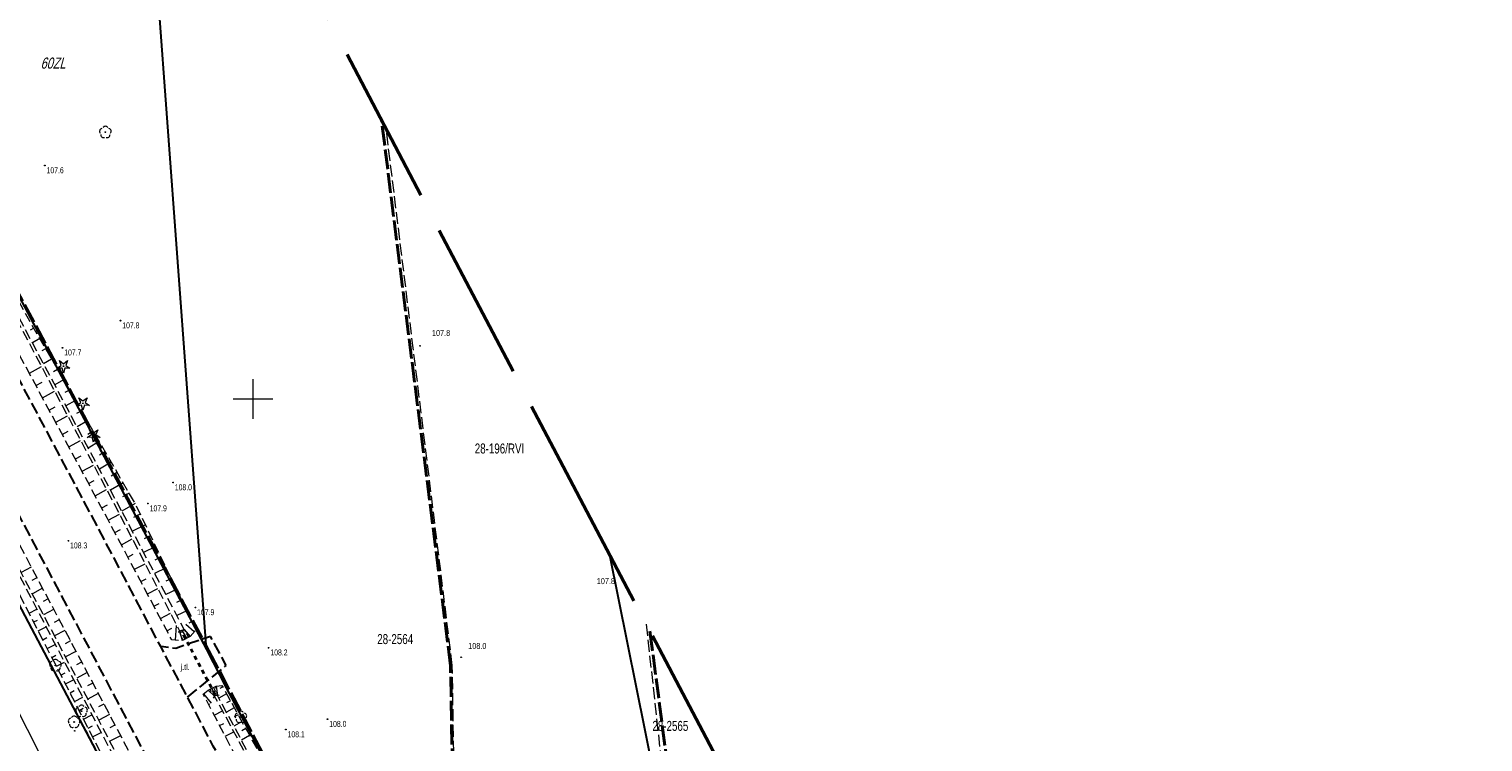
# Model space of a CAD drawing. Header units: metres. Extents: x 7529521 to 7531797, y 5723878 to 5728074.
# Tile 72 of 90: x 7529972 to 7530155, y 5727257 to 5727347. Entities that reach past the tile are written whole.
import ezdxf
from ezdxf.enums import TextEntityAlignment as Align

# ---------------------------------------------------------------- set-up
doc = ezdxf.new("R2010")
doc.units = ezdxf.units.M
for name, pattern in [('11', [3, 2.5, -0.5]), ('4_SUPT_01', [0]), ('GDE', [0]), ('GUK', [2, 1.5, -0.5]), ('GUZ', [1, 0.5, -0.5]), ('L_0_05', [1.75, 1.25, -0.5]), ('L_0_06', [2, 1.5, -0.5]), ('L_0_09', [2.5, 2, -0.5]), ('L_0_7E', [1, 0.5, -0.5])]:
    doc.linetypes.add(name, pattern=pattern)
doc.layers.get('0').update_dxf_attribs({"color": 252})
for name, color, linetype, lineweight in [('Dzialki', 80, 'GDE', 30), ('jezdnia', 252, 'L_0_06', 18), ('k', 252, 'Continuous', 18), ('Kontury', 252, 'GUK', 18), ('MPZP', 130, '11', 40), ('Numery_dzialek', 80, 'Continuous', 30), ('Numery_konturow', 252, 'Continuous', 13), ('OBOP_T_1', 74, 'Continuous', 18), ('opis', 252, 'Continuous', 18), ('przepust', 252, 'L_0_7E', 35), ('RTPW_T_0', 252, 'Continuous', 15), ('RTPW_T_1', 252, 'Continuous', 15), ('skarpa nieumocniona', 252, 'L_0_05', 18), ('skarpa umocniona', 252, 'Continuous', 18), ('SUPT_L_0', 30, '4_SUPT_01', 18), ('Uzytki', 252, 'GUZ', 18), ('wysokosci_naturalne', 7, 'Continuous', 18)]:
    doc.layers.add(name, color=color, linetype=linetype, lineweight=lineweight)
doc.layers.add('zakres', color=7, linetype='L_0_09', lineweight=50, true_color=0xff05ff)
doc.styles.get("Standard").update_dxf_attribs({"font": 'arial.ttf'})

# ---------------------------------------------------------------- blocks, each defined once
blk = doc.blocks.new('2_OBOP02_01')
at = {"linetype": 'Continuous'}
blk.add_circle((0, 0), 0.045, dxfattribs=at)
for centre, start, end in [((-0.36, 0.12), 102.1445, 221.86), ((0, 0.38), 30.1401, 149.8599), ((0.36, 0.12), 318.14, 77.8555), ((-0.22, -0.3), 174.1482, 293.8542), ((0.22, -0.3), 246.1458, 5.8518)]:
    blk.add_arc(centre, 0.375, start, end, dxfattribs=at)
blk = doc.blocks.new('2_RTPW02')
at = {"linetype": 'Continuous'}
blk.add_circle((0, 0), 0.045, dxfattribs=at)
blk = doc.blocks.new('2_RTPW01')
at = {"linetype": 'Continuous'}
blk.add_circle((0, 0), 0.045, dxfattribs=at)
blk = doc.blocks.new('L_0_7E_1')
at = {"color": 0, "linetype": 'Continuous', "lineweight": 13, "flags": 128}
for points in [[(0, 0), (-0.53, 0.85)], [(0, 0), (-0.53, -0.85)]]:
    blk.add_lwpolyline(points, dxfattribs=at)
blk = doc.blocks.new('L_0_7E_2')
at = {"color": 0, "linetype": 'Continuous', "lineweight": 13, "flags": 128}
for points in [[(0, 0), (-0.53, 0.85)], [(0, 0), (-0.53, -0.85)]]:
    blk.add_lwpolyline(points, dxfattribs=at)
blk = doc.blocks.new('OBOP02_01')
at = {"linetype": 'Continuous', "lineweight": 18}
blk.add_hatch(color=0, dxfattribs=at).paths.add_polyline_path([(0, -0.1, 1), (0, 0.1, 1)])
at = {"color": 0, "linetype": 'Continuous', "lineweight": 18}
blk.add_circle((0, 0), 0.1, dxfattribs=at)
for centre, radius, start, end in [((-0.77, 0.25), 0.7, 101.6336, 222.6627), ((0, 0.8), 0.7, 29.8459, 150.1541), ((0.77, 0.25), 0.7, 317.3373, 78.3664), ((-0.46, -0.64), 0.71, 174.3693, 292.5572), ((0.46, -0.64), 0.71, 247.4428, 5.6307)]:
    blk.add_arc(centre, radius, start, end, dxfattribs=at)
blk = doc.blocks.new('OBOP01_01')
at = {"linetype": 'Continuous', "lineweight": 18}
blk.add_hatch(color=0, dxfattribs=at).paths.add_polyline_path([(0, -0.1, 1), (0, 0.1, 1)])
at = {"color": 0, "linetype": 'Continuous', "lineweight": 18, "flags": 128}
blk.add_lwpolyline([(0, -1.74), (-0.35, -0.48), (-1.65, -0.54), (-0.57, 0.18), (-1.02, 1.4), (0, 0.6), (1.02, 1.4), (0.57, 0.18), (1.65, -0.54), (0.35, -0.48), (0, -1.74)], dxfattribs=at)
at = {"color": 0, "linetype": 'Continuous', "lineweight": 18}
blk.add_circle((0, 0), 0.1, dxfattribs=at)
blk = doc.blocks.new('RTPW01')
at = {"linetype": 'Continuous', "lineweight": 13}
blk.add_hatch(color=0, dxfattribs=at).paths.add_polyline_path([(0, -0.09, 1), (0, 0.09, 1)])
at = {"color": 0, "linetype": 'Continuous', "lineweight": 13}
blk.add_circle((0, 0), 0.0906, dxfattribs=at)

msp = doc.modelspace()

# ---------------------------------------------------------------- linework, layer by layer
at = {"layer": 'Dzialki'}
for p, q in [((7530026.26, 5727168.86), (7529883.55, 5727438.51)), ((7529994.15, 5727268.45), (7529984.8, 5727394.87)), ((7529949.89, 5727351.73), (7529994.15, 5727268.45)), ((7530052.87, 5727240.81), (7530044.91, 5727280.34)), ((7529994.15, 5727268.45), (7529996.63, 5727263.65)), ((7529996.63, 5727263.65), (7530012.85, 5727232.98))]:
    msp.add_line(p, q, dxfattribs=at)
at = {"layer": 'jezdnia', "color": 251, "lineweight": 30, "flags": 128}
for points in [[(7530249.74, 5726774.91), (7530238.97, 5726795.03), (7530227.73, 5726816.2), (7530211.17, 5726847.69), (7530209.64, 5726850.47), (7530207.76, 5726854.05), (7530192.02, 5726883.78), (7530183.97, 5726898.95), (7530171.46, 5726922.68), (7530157.86, 5726948.23), (7530144.92, 5726972.76), (7530131.87, 5726997.33), (7530119.38, 5727020.86), (7530101.01, 5727055.65), (7530091.95, 5727072.8), (7530088.26, 5727079.82), (7530081.04, 5727093.4), (7530069.61, 5727115.07), (7530057.57, 5727137.9), (7530044.71, 5727162.33), (7530031.59, 5727187.1), (7530018.34, 5727212.06), (7530007.67, 5727232.32), (7529994.99, 5727256.31), (7529991.76, 5727262.47), (7529988.37, 5727268.84), (7529980.42, 5727283.93), (7529967.15, 5727308.88), (7529954.85, 5727332.14), (7529942.09, 5727356.32), (7529930.86, 5727377.61), (7529915.18, 5727407.25), (7529903.89, 5727428.55), (7529894.26, 5727446.69), (7529880.14, 5727473.23)], [(7530242.27, 5726771.9), (7530231.79, 5726791.68), (7530220.68, 5726812.63), (7530202.29, 5726847.46), (7530185.04, 5726879.79), (7530176.71, 5726895.54), (7530164.42, 5726918.67), (7530150.89, 5726944.21), (7530137.74, 5726969.2), (7530124.84, 5726993.45), (7530112.58, 5727016.63), (7530108.22, 5727024.86), (7530105.48, 5727030.02), (7530093.95, 5727051.8), (7530073.89, 5727089.79), (7530062.53, 5727111.3), (7530050.49, 5727134.16), (7530037.72, 5727158.24), (7530024.4, 5727183.4), (7530011.32, 5727208.1), (7530000.48, 5727228.7), (7529987.91, 5727252.49), (7529973.3, 5727280.18), (7529960.06, 5727305.23), (7529947.76, 5727328.46), (7529935.05, 5727352.46), (7529923.63, 5727374.14), (7529908.05, 5727403.56), (7529896.96, 5727424.57), (7529891.02, 5727435.64), (7529887.4, 5727442.66), (7529880.11, 5727456.35), (7529873.09, 5727469.59)], [(7529991.76, 5727262.47), (7529996.63, 5727266.46), (7529994.63, 5727270.12), (7529990.28, 5727268.6), (7529988.37, 5727268.84)]]:
    msp.add_lwpolyline(points, dxfattribs=at)
at = {"layer": 'k', "linetype": 'Continuous', "lineweight": 18, "flags": 128}
for points in [[(7530000, 5727297.5), (7530000, 5727302.5)], [(7529997.5, 5727300), (7530002.5, 5727300)]]:
    msp.add_lwpolyline(points, dxfattribs=at)
at = {"layer": 'Kontury'}
for p, q in [((7529949.89, 5727351.73), (7529994.15, 5727268.45)), ((7530026.26, 5727168.86), (7529938.21, 5727335.23)), ((7530025.08, 5727266.46), (7530016.76, 5727333.95)), ((7530049.48, 5727271.66), (7530052.87, 5727240.81)), ((7529994.15, 5727268.45), (7529996.63, 5727263.65)), ((7530025.58, 5727235.47), (7530025.08, 5727266.46)), ((7529996.63, 5727263.65), (7530012.85, 5727232.98))]:
    msp.add_line(p, q, dxfattribs=at)
at = {"layer": 'MPZP'}
for points in [[(7529734, 5727757.72), (7529748.65, 5727733.92), (7529757.94, 5727716.34), (7529815.49, 5727609.14), (7529862.66, 5727519.93), (7529885.94, 5727475.22), (7529924.91, 5727399.13), (7529950.08, 5727351.58), (7529994.41, 5727268.31), (7530012.9, 5727233.03), (7530025.43, 5727235.53), (7530024.85, 5727266.42), (7530016.16, 5727335.1)], [(7530049.95, 5727270.78), (7530053.78, 5727241.52), (7530064.23, 5727243.69)]]:
    msp.add_lwpolyline(points, dxfattribs=at)
at = {"layer": 'przepust', "color": 24, "lineweight": 35, "flags": 128}
msp.add_lwpolyline([(7529995.24, 5727262.77), (7529991.07, 5727270.63)], dxfattribs=at)
at = {"layer": 'skarpa nieumocniona', "color": 252, "lineweight": 18, "flags": 128}
for points in [[(7529990.75, 5727270.8), (7529991.1, 5727269.58), (7529989.76, 5727269.69), (7529981.66, 5727284.96), (7529968.42, 5727309.6), (7529956.4, 5727332.85), (7529943.52, 5727357.04), (7529932.32, 5727378.32), (7529916.68, 5727408.01), (7529905.34, 5727429.09), (7529892.28, 5727453.58), (7529881.53, 5727473.69), (7529883.15, 5727474.73), (7529893.81, 5727454.64), (7529907.78, 5727430.14), (7529918.04, 5727408.78), (7529933.92, 5727379.2), (7529945, 5727357.97), (7529957.9, 5727333.39), (7529969.96, 5727310.55), (7529983.13, 5727285.64)], [(7529983.44, 5727285.94), (7529970.26, 5727310.78), (7529958.27, 5727333.6), (7529945.5, 5727358.1), (7529934.19, 5727379.3), (7529918.55, 5727409.13), (7529908.61, 5727430.49), (7529900.32, 5727446.49), (7529894.3, 5727455), (7529884.03, 5727475.04), (7529885.98, 5727473.4), (7529895.32, 5727455.57), (7529905.48, 5727449.97), (7529909.83, 5727431.37), (7529919.57, 5727409.58), (7529935.25, 5727380.05), (7529946.47, 5727357.96), (7529959.36, 5727334.18), (7529971.16, 5727311.05), (7529985.14, 5727286.83), (7529992.81, 5727270.94), (7529992.09, 5727270.12), (7529991.34, 5727270.99)], [(7529893.62, 5727423.01), (7529905.03, 5727401.81), (7529919.97, 5727373.58), (7529931.87, 5727350.91), (7529944.62, 5727326.72), (7529956.98, 5727303.5), (7529970.14, 5727278.63), (7529984.72, 5727250.64), (7529997.32, 5727227.36), (7530008.61, 5727206.09), (7530021.21, 5727181.97), (7530034.96, 5727156.39), (7530047.53, 5727132.51), (7530059.48, 5727109.73), (7530070.64, 5727088.27), (7530090.89, 5727050.03), (7530101.65, 5727028.35), (7530101.41, 5727027.38), (7530100.31, 5727029.44), (7530089.93, 5727049.43), (7530069.8, 5727087.74), (7530058.45, 5727109.15), (7530046.1, 5727131.89), (7530034.11, 5727155.85), (7530019.93, 5727181.53), (7530007.42, 5727205.34), (7529995.44, 5727227.41), (7529983.61, 5727250.06), (7529969.01, 5727278.5), (7529955.89, 5727303.01), (7529943.76, 5727326.51), (7529930.51, 5727350.04), (7529918.58, 5727373.45), (7529903.32, 5727400.53), (7529892.77, 5727422.66), (7529886.54, 5727434.33), (7529887.02, 5727434.73), (7529887.76, 5727434.07)], [(7529895.61, 5727424.12), (7529906.99, 5727402.7), (7529922.29, 5727373.53), (7529933.54, 5727351.9), (7529946.4, 5727327.87), (7529958.63, 5727304.49), (7529971.78, 5727279.42), (7529986.51, 5727251.6), (7529999.11, 5727228.18), (7530010.23, 5727207.17), (7530023.05, 5727182.83), (7530036.72, 5727157.41), (7530049.25, 5727133.51), (7530061.15, 5727110.67), (7530072.48, 5727089.25), (7530092.63, 5727051.03), (7530103.79, 5727029.91), (7530104.03, 5727028.79), (7530102.47, 5727028.89), (7530091.22, 5727050.24), (7530071, 5727088.57), (7530059.88, 5727109.85), (7530047.8, 5727132.76), (7530035.27, 5727156.66), (7530021.63, 5727182.11), (7530008.98, 5727206.48), (7529997.77, 5727227.51), (7529985.05, 5727251.09), (7529970.43, 5727278.88), (7529957.4, 5727303.71), (7529945.12, 5727327.13), (7529932.24, 5727351.06), (7529920.55, 5727373.54), (7529905.36, 5727402.01), (7529894.06, 5727423.19), (7529888.05, 5727434.42), (7529887.99, 5727435.31), (7529889.02, 5727435.54)], [(7530091.49, 5727081.13), (7530091.43, 5727080.24), (7530089.68, 5727080.66), (7530082.53, 5727094.32), (7530071.3, 5727115.82), (7530059.02, 5727138.69), (7530045.92, 5727163.31), (7530033.2, 5727187.89), (7530019.74, 5727212.96), (7530009.31, 5727233.03), (7529993.72, 5727262.85), (7529994.33, 5727263.36), (7529995.12, 5727262.64), (7530010.72, 5727233.72), (7530021.07, 5727213.75), (7530034.63, 5727188.55), (7530047.19, 5727164.43), (7530060.59, 5727139.27), (7530072.6, 5727116.44), (7530084.06, 5727094.94)], [(7530072.9, 5727116.66), (7530060.91, 5727139.39), (7530047.52, 5727164.6), (7530034.87, 5727188.63), (7530021.36, 5727213.96), (7530011.07, 5727233.84), (7529995.51, 5727262.67), (7529995.35, 5727263.86), (7529996.08, 5727263.95), (7530012.36, 5727234.51), (7530022.35, 5727214.5), (7530035.9, 5727189.19), (7530048.33, 5727165.16), (7530061.84, 5727139.95), (7530073.78, 5727117.26), (7530085.17, 5727095.55), (7530093.22, 5727081.67), (7530092.47, 5727080.8), (7530091.83, 5727081.42), (7530084.29, 5727095.13)]]:
    msp.add_lwpolyline(points, close=True, dxfattribs=at)
at = {"layer": 'skarpa nieumocniona', "color": 252, "linetype": 'Continuous', "lineweight": 18, "flags": 128}
for points in [[(7529972.39, 5727308.92), (7529971.95, 5727308.67)], [(7529973.14, 5727307.62), (7529972.22, 5727307.09)], [(7529973.89, 5727306.32), (7529973.4, 5727306.05)], [(7529974.64, 5727305.03), (7529973.62, 5727304.44)], [(7529971.84, 5727303.24), (7529973.39, 5727304.07)], [(7529975.39, 5727303.73), (7529974.86, 5727303.42)], [(7529972.67, 5727301.7), (7529973.44, 5727302.11)], [(7529973.5, 5727300.16), (7529975.02, 5727300.97)], [(7529976.14, 5727302.43), (7529975.03, 5727301.79)], [(7529976.89, 5727301.13), (7529976.31, 5727300.8)], [(7529974.33, 5727298.61), (7529975.08, 5727299.02)], [(7529977.64, 5727299.83), (7529976.44, 5727299.14)], [(7529975.16, 5727297.07), (7529976.66, 5727297.88)], [(7529978.39, 5727298.53), (7529977.76, 5727298.17)], [(7529979.14, 5727297.23), (7529977.84, 5727296.48)], [(7529975.98, 5727295.53), (7529976.73, 5727295.93)], [(7529979.89, 5727295.93), (7529979.22, 5727295.55)], [(7529976.81, 5727293.99), (7529978.3, 5727294.79)], [(7529980.64, 5727294.63), (7529979.25, 5727293.83)], [(7529977.64, 5727292.45), (7529978.38, 5727292.84)], [(7529978.47, 5727290.91), (7529979.93, 5727291.69)], [(7529982.14, 5727292.04), (7529980.66, 5727291.18)], [(7529981.39, 5727293.33), (7529980.67, 5727292.92)], [(7529979.3, 5727289.36), (7529980.02, 5727289.75)], [(7529982.89, 5727290.74), (7529982.12, 5727290.3)], [(7529980.12, 5727287.82), (7529981.57, 5727288.6)], [(7529983.64, 5727289.44), (7529982.06, 5727288.53)], [(7529984.39, 5727288.14), (7529983.58, 5727287.67)], [(7529980.95, 5727286.28), (7529981.67, 5727286.66)], [(7529985.14, 5727286.83), (7529983.47, 5727285.88)], [(7529981.78, 5727284.74), (7529983.2, 5727285.49)], [(7529985.79, 5727285.49), (7529984.95, 5727285.08)], [(7529982.6, 5727283.19), (7529983.3, 5727283.56)], [(7529983.42, 5727281.65), (7529984.8, 5727282.38)], [(7529986.44, 5727284.14), (7529984.81, 5727283.35)], [(7529987.09, 5727282.79), (7529986.3, 5727282.4)], [(7529987.75, 5727281.44), (7529986.21, 5727280.69)], [(7529972.09, 5727278.82), (7529970.82, 5727278.15)], [(7529984.24, 5727280.1), (7529984.92, 5727280.46)], [(7529985.06, 5727278.56), (7529986.4, 5727279.27)], [(7529989.05, 5727278.73), (7529987.61, 5727278.04)], [(7529988.4, 5727280.08), (7529987.65, 5727279.73)], [(7529972.8, 5727277.5), (7529972.16, 5727277.16)], [(7529985.88, 5727277.01), (7529986.54, 5727277.36)], [(7529989.7, 5727277.38), (7529989.01, 5727277.05)], [(7529973.5, 5727276.17), (7529972.22, 5727275.49)], [(7529986.7, 5727275.46), (7529988, 5727276.15)], [(7529990.35, 5727276.03), (7529989.01, 5727275.39)], [(7529971.82, 5727273.04), (7529972.79, 5727273.54)], [(7529974.2, 5727274.85), (7529973.56, 5727274.51)], [(7529974.9, 5727273.52), (7529973.61, 5727272.84)], [(7529987.52, 5727273.92), (7529988.16, 5727274.26)], [(7529991, 5727274.68), (7529990.36, 5727274.37)], [(7529991.66, 5727273.33), (7529990.42, 5727272.73)], [(7529972.39, 5727271.93), (7529972.88, 5727272.18)], [(7529975.6, 5727272.2), (7529974.96, 5727271.85)], [(7529988.34, 5727272.37), (7529989.6, 5727273.04)], [(7529990.23, 5727269.65), (7529990.38, 5727271.48)], [(7529992.58, 5727270.68), (7529991.53, 5727271.6)], [(7529992.31, 5727271.98), (7529991.92, 5727271.79)], [(7529972.96, 5727270.81), (7529973.95, 5727271.32)], [(7529973.53, 5727269.7), (7529974.03, 5727269.96)], [(7529976.31, 5727270.87), (7529975.01, 5727270.18)], [(7529989.16, 5727270.83), (7529989.77, 5727271.15)], [(7529991.21, 5727269.64), (7529990.94, 5727270.13)], [(7529991.65, 5727269.88), (7529991.09, 5727270.91)], [(7529991.43, 5727269.76), (7529991.14, 5727270.29)], [(7529991.87, 5727270), (7529991.6, 5727270.49)], [(7529974.1, 5727268.59), (7529975.1, 5727269.1)], [(7529974.67, 5727267.48), (7529975.18, 5727267.74)], [(7529977.01, 5727269.54), (7529976.36, 5727269.2)], [(7529977.71, 5727268.22), (7529976.41, 5727267.53)], [(7529975.25, 5727266.37), (7529976.26, 5727266.89)], [(7529978.41, 5727266.89), (7529977.76, 5727266.55)], [(7529975.82, 5727265.25), (7529976.33, 5727265.52)], [(7529976.39, 5727264.14), (7529977.41, 5727264.67)], [(7529979.11, 5727265.57), (7529977.8, 5727264.87)], [(7529979.82, 5727264.24), (7529979.16, 5727263.89)], [(7529976.96, 5727263.03), (7529977.48, 5727263.3)], [(7529977.53, 5727261.92), (7529978.57, 5727262.45)], [(7529980.52, 5727262.92), (7529979.2, 5727262.22)], [(7529993.75, 5727262.87), (7529994.72, 5727261.71)], [(7529996.67, 5727262.89), (7529995.69, 5727262.34)], [(7529996.19, 5727263.76), (7529995.8, 5727263.55)], [(7529978.1, 5727260.81), (7529978.62, 5727261.07)], [(7529981.22, 5727261.59), (7529980.56, 5727261.24)], [(7529994.4, 5727261.55), (7529994.56, 5727261.63)], [(7529995.1, 5727260.22), (7529996.14, 5727260.76)], [(7529997.64, 5727261.14), (7529996.64, 5727260.58)], [(7529997.16, 5727262.01), (7529996.66, 5727261.74)], [(7529978.67, 5727259.69), (7529979.72, 5727260.23)], [(7529979.24, 5727258.58), (7529979.77, 5727258.85)], [(7529981.92, 5727260.27), (7529980.6, 5727259.56)], [(7529982.62, 5727258.94), (7529981.96, 5727258.59)], [(7529995.79, 5727258.89), (7529996.32, 5727259.16)], [(7529998.61, 5727259.39), (7529997.59, 5727258.82)], [(7529998.12, 5727260.26), (7529997.62, 5727259.98)], [(7529979.81, 5727257.47), (7529980.88, 5727258.02)], [(7529983.33, 5727257.61), (7529981.99, 5727256.91)], [(7529996.49, 5727257.56), (7529997.56, 5727258.12)], [(7529999.57, 5727257.64), (7529998.54, 5727257.06)], [(7529999.09, 5727258.51), (7529998.58, 5727258.23)]]:
    msp.add_lwpolyline(points, dxfattribs=at)
at = {"layer": 'skarpa umocniona', "linetype": 'Continuous', "lineweight": 18, "flags": 128}
for points in [[(7529992.09, 5727270.12), (7529991.1, 5727269.58), (7529990.75, 5727270.8), (7529991.34, 5727270.99)], [(7529995.51, 5727262.67), (7529995.12, 5727262.64), (7529994.33, 5727263.36), (7529995.35, 5727263.86)]]:
    msp.add_lwpolyline(points, close=True, dxfattribs=at)
for points in [[(7529994.34, 5727263.36), (7529994.36, 5727263.33)], [(7529994.56, 5727263.47), (7529994.71, 5727263.18)], [(7529994.79, 5727263.58), (7529995.24, 5727262.65)], [(7529995.01, 5727263.69), (7529995.26, 5727263.19)], [(7529995.24, 5727263.8), (7529995.4, 5727263.46)]]:
    msp.add_lwpolyline(points, dxfattribs=at)
at = {"layer": 'SUPT_L_0', "linetype": '4_SUPT_01'}
msp.add_line((7529992.83, 5727216.29), (7529968.81, 5727263.98), dxfattribs=at)
at = {"layer": 'Uzytki'}
for p, q in [((7529994.15, 5727268.45), (7529924.75, 5727399.03)), ((7529938.21, 5727335.23), (7530026.26, 5727168.86)), ((7529996.63, 5727263.65), (7529994.15, 5727268.45)), ((7530047.7, 5727167.06), (7529996.63, 5727263.65))]:
    msp.add_line(p, q, dxfattribs=at)
at = {"layer": 'wysokosci_naturalne', "color": 252}
for p in [(7529973.79, 5727329.39), (7529983.32, 5727309.86), (7529976.01, 5727306.45), (7529989.93, 5727289.48), (7529986.77, 5727286.83), (7529976.75, 5727282.16), (7529992.74, 5727273.77), (7530001.96, 5727268.69), (7530009.37, 5727259.7), (7530004.12, 5727258.39)]:
    msp.add_point(p, dxfattribs=at)
at = {"layer": 'zakres', "color": 210, "lineweight": 50, "ltscale": 10}
msp.add_lwpolyline([(7530152.66, 5726824.25), (7529893.98, 5727312.41), (7529655.25, 5727765.72), (7529520.83, 5728019.58), (7529624.44, 5728074.21), (7529680.51, 5727967.68), (7529859.76, 5727632.54), (7529930.53, 5727498.32), (7530038.61, 5727292.3), (7530118.22, 5727141.23), (7530175.57, 5727034.73), (7530261.4, 5726875.73), (7530322.6, 5726755.46)], dxfattribs=at)

# ---------------------------------------------------------------- block references
at = {"color": 74, "linetype": 'Continuous', "xscale": 0.5, "yscale": 0.5, "zscale": 0.5}
for name, p in [('OBOP02_01', (7529981.41, 5727333.58)), ('OBOP01_01', (7529976.13, 5727304.13)), ('OBOP01_01', (7529978.59, 5727299.45)), ('OBOP01_01', (7529979.93, 5727295.43)), ('OBOP02_01', (7529998.46, 5727259.97))]:
    msp.add_blockref(name, p, dxfattribs=at)
at = {"layer": 'OBOP_T_1', "color": 74}
for p in [(7529975.13, 5727266.46), (7529978.41, 5727260.71), (7529977.48, 5727259.34)]:
    msp.add_blockref('2_OBOP02_01', p, dxfattribs=at)
at = {"layer": 'przepust', "color": 252, "linetype": 'Continuous', "xscale": 0.5, "yscale": 0.5, "zscale": 0.5, "rotation": 297.95}
msp.add_blockref('L_0_7E_2', (7529991.07, 5727270.63), dxfattribs=at)
at = {"layer": 'przepust', "color": 24, "linetype": 'Continuous', "xscale": 0.5, "yscale": 0.5, "zscale": 0.5, "rotation": 117.95}
msp.add_blockref('L_0_7E_1', (7529995.24, 5727262.77), dxfattribs=at)
at = {"layer": 'RTPW_T_0'}
for p in [(7530021.02, 5727306.7), (7530026.19, 5727267.49)]:
    msp.add_blockref('2_RTPW01', p, dxfattribs=at)
at = {"layer": 'RTPW_T_1'}
msp.add_blockref('2_RTPW02', (7529977.55, 5727258.24), dxfattribs=at)
at = {"layer": 'wysokosci_naturalne', "color": 252, "linetype": 'Continuous', "xscale": 0.5, "yscale": 0.5, "zscale": 0.5}
for p in [(7529973.79, 5727329.39), (7529983.32, 5727309.86), (7529976.01, 5727306.45), (7529989.93, 5727289.48), (7529986.77, 5727286.83), (7529976.75, 5727282.16), (7529992.74, 5727273.77), (7530001.96, 5727268.69), (7530009.37, 5727259.7), (7530004.12, 5727258.39)]:
    msp.add_blockref('RTPW01', p, dxfattribs=at)

# ---------------------------------------------------------------- texts
at = {"layer": 'MPZP', "lineweight": 30, "oblique": 15, "width": 0.7}
msp.add_text('60ZL', height=1.4, dxfattribs=at).set_placement((7529973.26, 5727342.98), align=Align.TOP_LEFT)
at = {"layer": 'Numery_dzialek', "width": 0.7}
for s, p in [('28-2564', (7530015.63, 5727270.41)), ('28-2565', (7530050.26, 5727259.48))]:
    msp.add_text(s, height=1.26, dxfattribs=at).set_placement(p, align=Align.TOP_LEFT)
at = {"layer": 'Numery_konturow', "width": 0.7}
msp.add_text('28-196/RVI', height=1.26, dxfattribs=at).set_placement((7530027.9, 5727294.4), align=Align.TOP_LEFT)
at = {"layer": 'opis', "color": 252, "lineweight": 15, "width": 0.7}
msp.add_text('j.tl.', height=0.75, dxfattribs=at).set_placement((7529990.87, 5727266.63), align=Align.TOP_LEFT)
at = {"layer": 'RTPW_T_0', "width": 0.7}
for s, p in [('107.8', (7530022.52, 5727307.94)), ('107.8', (7530043.26, 5727276.7)), ('108.0', (7530027.08, 5727268.54))]:
    msp.add_text(s, height=0.75, dxfattribs=at).set_placement(p)
at = {"layer": 'wysokosci_naturalne', "color": 252, "lineweight": 15, "width": 0.66}
for s, p in [('107.6', (7529974.01, 5727328.42)), ('107.8', (7529983.54, 5727308.89)), ('107.7', (7529976.23, 5727305.48)), ('108.0', (7529990.15, 5727288.51)), ('107.9', (7529986.99, 5727285.86)), ('108.3', (7529976.97, 5727281.19)), ('107.9', (7529992.96, 5727272.79)), ('108.2', (7530002.18, 5727267.72)), ('108.0', (7530009.59, 5727258.73)), ('108.1', (7530004.34, 5727257.42))]:
    msp.add_text(s, height=0.75, dxfattribs=at).set_placement(p)

doc.saveas('drawing.dxf')
